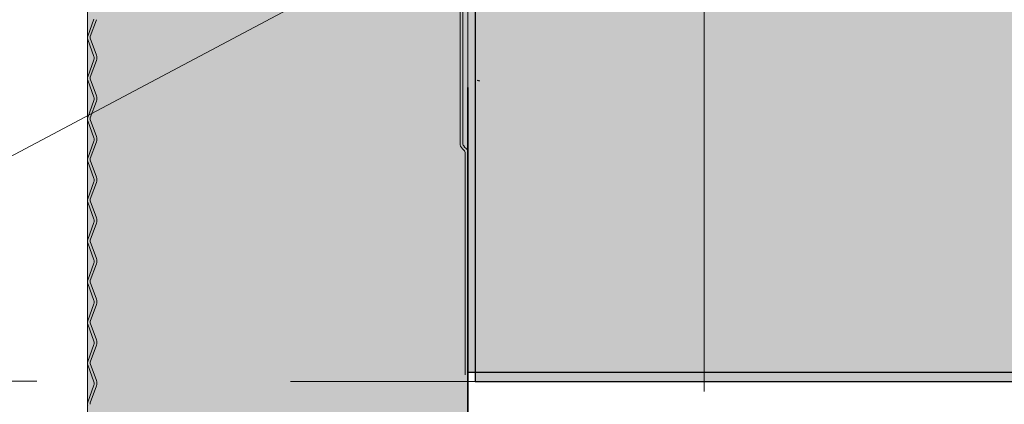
# Model space of a CAD drawing. Header units: metres. Extents: x 1316.5 to 1415.3, y -94.1 to -52.
# Tile 83 of 256: x 1342.593 to 1342.982, y -55.501 to -55.35. Entities that reach past the tile are written whole.
import ezdxf

# ---------------------------------------------------------------- set-up
doc = ezdxf.new("R2010")
doc.units = ezdxf.units.M
doc.header["$PDMODE"] = 65
for name, pattern in [('AUSGEZOGEN', [0]), ('PUNKT2_S9', [0.0015, 0, -0.0015]), ('STRICHLINIE_S4', [0.008, 0.006, -0.002]), ('STRICHPUNKT2_S5', [0.1, 0.07, -0.01, 0.01, -0.01])]:
    doc.linetypes.add(name, pattern=pattern)
for name, color, linetype, lineweight in [('XR$11$Achsen', 4, 'AUSGEZOGEN', 13), ('XR$11$Ansicht', 1, 'AUSGEZOGEN', 50), ('XR$11$Design', 4, 'AUSGEZOGEN', 13), ('XR$11$Wand', 1, 'AUSGEZOGEN', 50), ('XR$12$DETAIL', 7, 'AUSGEZOGEN', 25), ('XR$13$Allgemein', 4, 'AUSGEZOGEN', 13), ('XR$13$Muster', 4, 'AUSGEZOGEN', 13), ('XR$13$STANDARD_1', 7, 'AUSGEZOGEN', 25), ('XR$9$Achsen', 4, 'AUSGEZOGEN', 13), ('XR$9$Allgemein', 4, 'AUSGEZOGEN', 13), ('XR$9$Dach', 3, 'AUSGEZOGEN', 18), ('XR$9$Dichtband', 251, 'AUSGEZOGEN', 13), ('XR$9$L035', 4, 'AUSGEZOGEN', 13), ('XR$9$Maßlinie 1_50', 7, 'AUSGEZOGEN', 25), ('XR$9$Möblierung', 4, 'AUSGEZOGEN', 13), ('XR$9$Wand', 1, 'AUSGEZOGEN', 50)]:
    doc.layers.add(name, color=color, linetype=linetype, lineweight=lineweight)
doc.styles.add('ARIAL', font='arial.ttf')
doc.dimstyles.new('DIMSTYLE_27', dxfattribs={"dimtxt": 0.04, "dimasz": 0.03, "dimexe": 0, "dimexo": 1e-06, "dimgap": 0.02, "dimtad": 2, "dimrnd": 0.005, "dimzin": 4, "dimdsep": 46, "dimtxsty": 'ARIAL', "dimblk1": 'ALL_ML_KREIS', "dimblk2": 'ALL_ML_KREIS', "dimsah": 1, "dimcen": 0, "dimse1": 1, "dimse2": 1, "dimclrd": 7, "dimclre": 7, "dimclrt": 7, "dimadec": 0, "dimazin": 0, "dimtfac": 1, "dimtdec": 0, "dimtix": 1, "dimtmove": 2, "dimatfit": 3, "dimfxl": 0, "dimtzin": 0, "dimlwd": 0, "dimlwe": 25, "dimarcsym": 0})

# ---------------------------------------------------------------- blocks, each defined once
blk = doc.blocks.new('ALL_ML_KREIS')
at = {"color": 0, "linetype": 'ByBlock', "lineweight": -2}
for p, q in [((0, -0.5), (0, 0.5)), ((-1, 0), (0.5, 0))]:
    blk.add_line(p, q, dxfattribs=at)
blk.add_circle((0, 0), 0.15, dxfattribs=at)
blk = doc.blocks.new('*D640')
at = {"layer": 'DEFPOINTS', "color": 7, "linetype": 'AUSGEZOGEN', "lineweight": 25, "transparency": 33554687}
for p in [(1342.92015, -55.4923), (1341.94826, -56.70231), (1343.00015, -56.70231)]:
    blk.add_point(p, dxfattribs=at)
at = {"layer": 'XR$9$Maßlinie 1_50', "color": 7, "linetype": 'AUSGEZOGEN', "lineweight": -2, "transparency": 33554687}
blk.add_line((1341.94826, -56.70231), (1341.94826, -55.4923), dxfattribs=at)
at = {"layer": 'XR$9$Maßlinie 1_50', "color": 7, "linetype": 'AUSGEZOGEN', "lineweight": 25, "transparency": 33554687, "xscale": 0.03, "yscale": 0.03, "zscale": 0.03}
for p, rotation in [((1341.94826, -55.4923), 90), ((1341.94826, -56.70231), 270)]:
    blk.add_blockref('ALL_ML_KREIS', p, dxfattribs=dict(at, rotation=rotation))
at = {"layer": 'XR$9$Maßlinie 1_50', "color": 7, "linetype": 'AUSGEZOGEN', "lineweight": 25, "transparency": 33554687, "insert": (1341.91826, -56.09055), "char_height": 0.04, "width": 0.16, "attachment_point": 5, "rotation": 90, "style": 'ARIAL'}
blk.add_mtext('\\A1;{\\A1;{1.21\\H0.026400;\\S^ ;}}', dxfattribs=at)

msp = doc.modelspace()

# ---------------------------------------------------------------- hatches: boundary and pattern name
at = {"layer": 'XR$13$Muster', "linetype": 'AUSGEZOGEN', "lineweight": 13, "transparency": 33554687}
h = msp.add_hatch(dxfattribs=at)
h.set_pattern_fill('MUSTER', color=52, scale=0.03375, style=0, pattern_type=2)
h.set_pattern_definition([(0, (0.0675, 0.0675), (0.03375, 0.03375), [0.03375, -0.03375]), (90, (0.0675, 0.0675), (-0.03375, 0.03375), [0.03375, -0.03375])])
h.paths.add_polyline_path([(1342.77015, -55.15661), (1342.62015, -55.15661), (1342.62015, -61.92506), (1342.62016, -61.92506), (1342.62016, -61.9127), (1342.77015, -61.9127)], flags=0)
at = {"layer": 'XR$13$STANDARD_1', "linetype": 'AUSGEZOGEN', "lineweight": 13, "transparency": 33554687}
msp.add_hatch(color=253, dxfattribs=at).paths.add_polyline_path([(1342.77018, -55.48866), (1361.32018, -55.48866), (1361.32018, -55.33666), (1342.77018, -55.33666)])
at = {"layer": 'XR$9$Möblierung', "linetype": 'STRICHLINIE_S4', "lineweight": 13, "transparency": 33554687}
msp.add_hatch(color=252, dxfattribs=at).paths.add_polyline_path([(1342.77295, -55.49231), (1344.25279, -55.49231), (1344.25279, -55.33231), (1342.77295, -55.33231)])

# ---------------------------------------------------------------- linework, layer by layer
at = {"layer": 'XR$11$Achsen', "color": 35, "linetype": 'STRICHPUNKT2_S5', "lineweight": 35, "transparency": 33554687}
msp.add_line((1342.77015, -53.57662), (1342.77015, -65.64917), dxfattribs=at)
at = {"layer": 'XR$11$Achsen', "color": 35, "linetype": 'AUSGEZOGEN', "lineweight": 13, "transparency": 33554687}
msp.add_line((1342.86329, -55.49624), (1342.86326, -54.69108), dxfattribs=at)
at = {"layer": 'XR$11$Ansicht', "color": 4, "linetype": 'AUSGEZOGEN', "lineweight": 13, "transparency": 33554687}
msp.add_line((1342.62015, -61.92506), (1342.62015, -55.15661), dxfattribs=at)
at = {"layer": 'XR$11$Design', "color": 3, "linetype": 'AUSGEZOGEN', "lineweight": 25, "transparency": 33554687}
msp.add_line((1342.77018, -55.48866), (1361.32018, -55.48866), dxfattribs=at)
at = {"layer": 'XR$11$Wand', "color": 3, "linetype": 'AUSGEZOGEN', "lineweight": 13, "transparency": 33554687}
msp.add_line((1342.77015, -63.22506), (1342.77015, -55.15661), dxfattribs=at)
at = {"layer": 'XR$12$DETAIL', "color": 3, "linetype": 'STRICHPUNKT2_S5', "lineweight": 25, "transparency": 33554687}
msp.add_circle((1342.96216, -55.27094), 0.97536, dxfattribs=at)
at = {"layer": 'XR$13$Allgemein', "color": 52, "linetype": 'PUNKT2_S9', "lineweight": 13, "transparency": 33554687}
msp.add_line((1342.62015, -53.57662), (1342.62015, -65.64917), dxfattribs=at)
at = {"layer": 'XR$9$Achsen', "color": 4, "linetype": 'STRICHPUNKT2_S5', "lineweight": 35, "transparency": 33554687}
msp.add_line((1342.77015, -55.53132), (1342.77015, -54.7363), dxfattribs=at)
at = {"layer": 'XR$9$Allgemein', "color": 52, "linetype": 'PUNKT2_S9', "lineweight": 13, "transparency": 33554687}
msp.add_line((1343.00018, -55.49231), (1341.81018, -55.49223), dxfattribs=at)
at = {"layer": 'XR$9$Dach', "color": 7, "linetype": 'AUSGEZOGEN', "lineweight": 25, "transparency": 33554687}
for p, q in [((1342.77295, -55.33231), (1342.77295, -55.49231)), ((1342.77385, -55.37365), (1342.77465, -55.374)), ((1342.77295, -55.49231), (1344.25279, -55.49231))]:
    msp.add_line(p, q, dxfattribs=at)
at = {"layer": 'XR$9$Dichtband', "transparency": 33554687}
for p, q in [((1342.76705, -55.29815), (1342.76705, -55.3985)), ((1342.6213, -55.35655), (1342.62372, -55.34991)), ((1342.62372, -55.36381), (1342.6213, -55.35717)), ((1342.6213, -55.37257), (1342.62372, -55.36593)), ((1342.62372, -55.37982), (1342.6213, -55.37318)), ((1342.6213, -55.38859), (1342.62372, -55.38194)), ((1342.62372, -55.39584), (1342.6213, -55.3892)), ((1342.6213, -55.4046), (1342.62372, -55.39796)), ((1342.76795, -55.40069), (1342.76878, -55.40152)), ((1342.76905, -55.40215), (1342.76905, -55.48974)), ((1342.62372, -55.41186), (1342.6213, -55.40522)), ((1342.6213, -55.42062), (1342.62372, -55.41398)), ((1342.62372, -55.42788), (1342.6213, -55.42123)), ((1342.6213, -55.43664), (1342.62372, -55.42999)), ((1342.62372, -55.44389), (1342.6213, -55.43725)), ((1342.6213, -55.45265), (1342.62372, -55.44601)), ((1342.62372, -55.45991), (1342.6213, -55.45327)), ((1342.6213, -55.46867), (1342.62372, -55.46203)), ((1342.62372, -55.47593), (1342.6213, -55.46929)), ((1342.6213, -55.48469), (1342.62372, -55.47805)), ((1342.62372, -55.49195), (1342.6213, -55.4853)), ((1342.6213, -55.50071), (1342.62372, -55.49406))]:
    msp.add_line(p, q, dxfattribs=at)
for centre, radius, start, end in [((1342.62215, -55.35686), 0.0009, 160.0209, 199.9811), ((1342.6208, -55.36487), 0.0031, 340.0209, 19.9811), ((1342.62215, -55.37288), 0.0009, 160.0209, 199.9811), ((1342.6208, -55.38088), 0.0031, 340.0209, 19.9811), ((1342.62215, -55.38889), 0.0009, 160.0209, 199.9811), ((1342.6208, -55.3969), 0.0031, 340.0209, 19.9811), ((1342.77015, -55.3985), 0.0031, 180, 225), ((1342.76815, -55.40215), 0.0009, 0, 45), ((1342.62215, -55.40491), 0.0009, 160.0209, 199.9811), ((1342.6208, -55.41292), 0.0031, 340.0209, 19.9811), ((1342.62215, -55.42093), 0.0009, 160.0209, 199.9811), ((1342.6208, -55.42894), 0.0031, 340.0209, 19.9811), ((1342.62215, -55.43694), 0.0009, 160.0209, 199.9811), ((1342.6208, -55.44495), 0.0031, 340.0209, 19.9811), ((1342.62215, -55.45296), 0.0009, 160.0209, 199.9811), ((1342.6208, -55.46097), 0.0031, 340.0209, 19.9811), ((1342.62215, -55.46898), 0.0009, 160.0209, 199.9811), ((1342.6208, -55.47699), 0.0031, 340.0209, 19.9811), ((1342.62215, -55.485), 0.0009, 160.0209, 199.9811), ((1342.6208, -55.493), 0.0031, 340.0209, 19.9811), ((1342.62215, -55.50101), 0.0009, 160.0209, 199.9811)]:
    msp.add_arc(centre, radius, start, end, dxfattribs=at)
at = {"layer": 'XR$9$L035', "transparency": 33554687}
for p, q in [((1342.76705, -55.29815), (1342.76705, -55.3985)), ((1342.76815, -55.3985), (1342.76815, -55.29815)), ((1342.62268, -55.34969), (1342.62027, -55.35633)), ((1342.6213, -55.35655), (1342.62372, -55.34991)), ((1342.62027, -55.3577), (1342.62268, -55.36434)), ((1342.62372, -55.36381), (1342.6213, -55.35717)), ((1342.62268, -55.36571), (1342.62027, -55.37235)), ((1342.6213, -55.37257), (1342.62372, -55.36593)), ((1342.62027, -55.37372), (1342.62268, -55.38036)), ((1342.62372, -55.37982), (1342.6213, -55.37318)), ((1342.62268, -55.38173), (1342.62027, -55.38837)), ((1342.6213, -55.38859), (1342.62372, -55.38194)), ((1342.62027, -55.38974), (1342.62268, -55.39638)), ((1342.62372, -55.39584), (1342.6213, -55.3892)), ((1342.62268, -55.39774), (1342.62027, -55.40439)), ((1342.6213, -55.4046), (1342.62372, -55.39796)), ((1342.76795, -55.40069), (1342.76878, -55.40152)), ((1342.76956, -55.40074), (1342.76873, -55.39991)), ((1342.76905, -55.40215), (1342.76905, -55.48974)), ((1342.77015, -55.5025), (1342.77015, -55.40215)), ((1342.62027, -55.40575), (1342.62268, -55.41239)), ((1342.62372, -55.41186), (1342.6213, -55.40522)), ((1342.62268, -55.41376), (1342.62027, -55.4204)), ((1342.6213, -55.42062), (1342.62372, -55.41398)), ((1342.62027, -55.42177), (1342.62268, -55.42841)), ((1342.62372, -55.42788), (1342.6213, -55.42123)), ((1342.62268, -55.42978), (1342.62027, -55.43642)), ((1342.6213, -55.43664), (1342.62372, -55.42999)), ((1342.62372, -55.44389), (1342.6213, -55.43725)), ((1342.62027, -55.43779), (1342.62268, -55.44443)), ((1342.62268, -55.4458), (1342.62027, -55.45244)), ((1342.6213, -55.45265), (1342.62372, -55.44601)), ((1342.62027, -55.45381), (1342.62268, -55.46045)), ((1342.62372, -55.45991), (1342.6213, -55.45327)), ((1342.62268, -55.46181), (1342.62027, -55.46846)), ((1342.6213, -55.46867), (1342.62372, -55.46203)), ((1342.62027, -55.46982), (1342.62268, -55.47646)), ((1342.62372, -55.47593), (1342.6213, -55.46929)), ((1342.62268, -55.47783), (1342.62027, -55.48447)), ((1342.6213, -55.48469), (1342.62372, -55.47805)), ((1342.62027, -55.48584), (1342.62268, -55.49248)), ((1342.62372, -55.49195), (1342.6213, -55.4853)), ((1342.62268, -55.49385), (1342.62027, -55.50049)), ((1342.6213, -55.50071), (1342.62372, -55.49406))]:
    msp.add_line(p, q, dxfattribs=at)
for centre, radius, start, end in [((1342.62215, -55.35702), 0.002, 160.0209, 199.9811), ((1342.62215, -55.35686), 0.0009, 160.0209, 199.9811), ((1342.6208, -55.36487), 0.0031, 340.0209, 19.9811), ((1342.6208, -55.36503), 0.002, 340.0209, 19.9811), ((1342.62215, -55.37304), 0.002, 160.0209, 199.9811), ((1342.62215, -55.37288), 0.0009, 160.0209, 199.9811), ((1342.6208, -55.38104), 0.002, 340.0209, 19.9811), ((1342.6208, -55.38088), 0.0031, 340.0209, 19.9811), ((1342.62215, -55.38905), 0.002, 160.0209, 199.9811), ((1342.62215, -55.38889), 0.0009, 160.0209, 199.9811), ((1342.6208, -55.39706), 0.002, 340.0209, 19.9811), ((1342.6208, -55.3969), 0.0031, 340.0209, 19.9811), ((1342.77015, -55.3985), 0.0031, 180, 225), ((1342.77015, -55.3985), 0.002, 180, 225), ((1342.76815, -55.40215), 0.0009, 0, 45), ((1342.76815, -55.40215), 0.002, 0, 45), ((1342.62215, -55.40507), 0.002, 160.0209, 199.9811), ((1342.62215, -55.40491), 0.0009, 160.0209, 199.9811), ((1342.6208, -55.41308), 0.002, 340.0209, 19.9811), ((1342.6208, -55.41292), 0.0031, 340.0209, 19.9811), ((1342.62215, -55.42109), 0.002, 160.0209, 199.9811), ((1342.62215, -55.42093), 0.0009, 160.0209, 199.9811), ((1342.6208, -55.4291), 0.002, 340.0209, 19.9811), ((1342.6208, -55.42894), 0.0031, 340.0209, 19.9811), ((1342.62215, -55.4371), 0.002, 160.0209, 199.9811), ((1342.62215, -55.43694), 0.0009, 160.0209, 199.9811), ((1342.6208, -55.44511), 0.002, 340.0209, 19.9811), ((1342.6208, -55.44495), 0.0031, 340.0209, 19.9811), ((1342.62215, -55.45312), 0.002, 160.0209, 199.9811), ((1342.62215, -55.45296), 0.0009, 160.0209, 199.9811), ((1342.6208, -55.46113), 0.002, 340.0209, 19.9811), ((1342.6208, -55.46097), 0.0031, 340.0209, 19.9811), ((1342.62215, -55.46914), 0.002, 160.0209, 199.9811), ((1342.62215, -55.46898), 0.0009, 160.0209, 199.9811), ((1342.6208, -55.47699), 0.0031, 340.0209, 19.9811), ((1342.6208, -55.47715), 0.002, 340.0209, 19.9811), ((1342.62215, -55.48516), 0.002, 160.0209, 199.9811), ((1342.62215, -55.485), 0.0009, 160.0209, 199.9811), ((1342.6208, -55.49316), 0.002, 340.0209, 19.9811), ((1342.6208, -55.493), 0.0031, 340.0209, 19.9811), ((1342.62215, -55.50117), 0.002, 160.0209, 199.9811), ((1342.62215, -55.50101), 0.0009, 160.0209, 199.9811)]:
    msp.add_arc(centre, radius, start, end, dxfattribs=at)
at = {"layer": 'XR$9$Wand', "color": 3, "linetype": 'AUSGEZOGEN', "lineweight": 13, "transparency": 33554687}
msp.add_line((1342.34373, -55.53439), (1342.77265, -55.30682), dxfattribs=at)

# ---------------------------------------------------------------- dimensions: what is measured, and where the dimension line sits
at = {"layer": 'XR$9$Maßlinie 1_50', "color": 7, "linetype": 'AUSGEZOGEN', "lineweight": 25, "transparency": 33554687}
dim = msp.add_linear_dim(base=(1341.94826, -55.4923), p1=(1343.00015, -56.70231), p2=(1342.92015, -55.4923), angle=90, dimstyle='DIMSTYLE_27', override={"dimpost": '<>', "dimclrd": 7, "dimclre": 7, "dimclrt": 7, "dimlwd": 0, "dimlwe": 25}, dxfattribs=at)
dim.commit()
dim.dimension.update_dxf_attribs({"geometry": '*D640', "text_midpoint": (1341.91826, -56.09055), "dimtype": 160})

doc.saveas('drawing.dxf')
